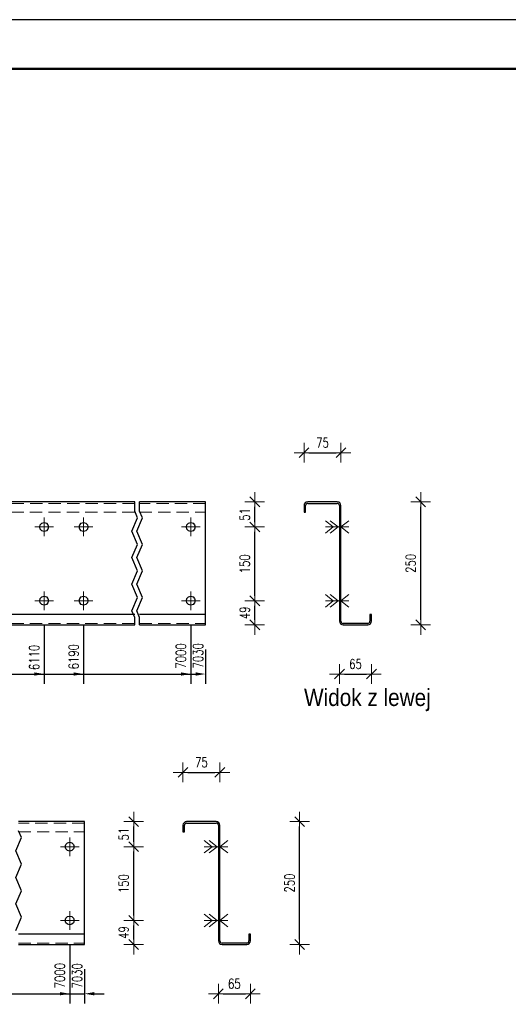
# Model space of a CAD drawing. Header units: millimetres. Extents: x -129 to 775, y 10833 to 11484.
# Tile 37 of 38: x 482 to 582, y 11255 to 11455. Entities that reach past the tile are written whole.
import ezdxf

# ---------------------------------------------------------------- set-up
doc = ezdxf.new("R2010")
doc.units = ezdxf.units.MM
doc.header["$LTSCALE"] = 10
doc.linetypes.add('HIDDEN', pattern=[0.375, 0.25, -0.125])
doc.linetypes.add('MITTE', pattern=[2, 1.25, -0.25, 0.25, -0.25])
doc.layers.get('Defpoints').update_dxf_attribs({"color": 1})
doc.layers.add('_FORMATKA', color=8, linetype='Continuous', plot=False)
for name, color, linetype, lineweight in [('_RAMKA', 7, 'Continuous', 35), ('PS_Bolt', 4, 'Continuous', 13), ('PS_DIM', 4, 'Continuous', 13), ('PS_Hidden', 2, 'HIDDEN', 9), ('PS_Mid', 5, 'MITTE', 15), ('PS_Shape', 161, 'Continuous', 30), ('PS_SOLID', 7, 'Continuous', 30), ('PS_TEXT', 3, 'Continuous', 18)]:
    doc.layers.add(name, color=color, linetype=linetype, lineweight=lineweight)
doc.styles.add('gil', font='txt', dxfattribs={"width": 0.9})
doc.styles.add('simplex', font='simplex.shx', dxfattribs={"width": 0.75})
doc.dimstyles.new('1_10_GŁ_DS1-LS10', dxfattribs={"dimtxt": 2, "dimasz": 2, "dimexe": 2, "dimexo": 5, "dimgap": 1, "dimtad": 1, "dimjust": 4, "dimdec": 0, "dimlfac": 10, "dimtxsty": 'simplex', "dimblk1": 'NONE', "dimsah": 1, "dimcen": 2, "dimclrd": 256, "dimclre": 256, "dimclrt": 3, "dimadec": 1, "dimazin": 0, "dimtfac": 1, "dimtdec": 0, "dimtmove": 2, "dimatfit": 3, "dimfxl": 1, "dimarcsym": 0})
doc.dimstyles.new('1_10_PRZ_DS1-LS10', dxfattribs={"dimtxt": 2, "dimasz": 1, "dimexe": 2, "dimexo": 5, "dimgap": 1, "dimtad": 1, "dimdec": 0, "dimlfac": 10, "dimtxsty": 'simplex', "dimblk": 'dimznak', "dimcen": 2, "dimse1": 1, "dimse2": 1, "dimclrt": 3, "dimadec": 1, "dimazin": 0, "dimtfac": 1, "dimtdec": 0, "dimtix": 1, "dimtmove": 2, "dimatfit": 3, "dimldrblk": 'dim-grot', "dimfxl": 1, "dimarcsym": 0})

# ---------------------------------------------------------------- blocks, each defined once
blk = doc.blocks.new('*D190')
at = {"layer": 'Defpoints', "color": 0, "transparency": 16777216}
for p in [(487.42, 11336.75), (305.82, 11331.85), (487.42, 11321.85)]:
    blk.add_point(p, dxfattribs=at)
at = {"layer": 'PS_DIM', "lineweight": -2, "transparency": 16777216}
for p, q in [((487.42, 11331.75), (487.42, 11319.85)), ((305.82, 11326.85), (305.82, 11319.85)), ((305.82, 11321.85), (485.42, 11321.85))]:
    blk.add_line(p, q, dxfattribs=at)
at = {"layer": 'PS_DIM', "transparency": 16777216}
blk.add_solid([(485.42, 11322.19), (485.42, 11321.52), (487.42, 11321.85)], dxfattribs=at)
at = {"layer": 'PS_DIM', "color": 3, "transparency": 16777216, "insert": (485.4, 11325.23), "char_height": 2, "attachment_point": 5, "rotation": 90, "style": 'simplex'}
blk.add_mtext('6110', dxfattribs=at)
blk = doc.blocks.new('_None')
blk = doc.blocks.new('*D191')
at = {"layer": 'Defpoints', "color": 0, "transparency": 16777216}
for p in [(495.42, 11336.75), (305.82, 11331.85), (495.42, 11321.85)]:
    blk.add_point(p, dxfattribs=at)
at = {"layer": 'PS_DIM', "lineweight": -2, "transparency": 16777216}
for p, q in [((495.42, 11331.75), (495.42, 11319.85)), ((305.82, 11326.85), (305.82, 11319.85)), ((305.82, 11321.85), (493.42, 11321.85))]:
    blk.add_line(p, q, dxfattribs=at)
at = {"layer": 'PS_DIM', "transparency": 16777216}
blk.add_solid([(493.42, 11322.19), (493.42, 11321.52), (495.42, 11321.85)], dxfattribs=at)
at = {"layer": 'PS_DIM', "color": 3, "transparency": 16777216, "insert": (493.4, 11325.37), "char_height": 2, "attachment_point": 5, "rotation": 90, "style": 'simplex'}
blk.add_mtext('6190', dxfattribs=at)
blk = doc.blocks.new('*D192')
at = {"layer": 'Defpoints', "color": 0, "transparency": 16777216}
for p in [(517.22, 11336.75), (305.82, 11331.85), (517.22, 11321.85)]:
    blk.add_point(p, dxfattribs=at)
at = {"layer": 'PS_DIM', "lineweight": -2, "transparency": 16777216}
for p, q in [((517.22, 11331.75), (517.22, 11319.85)), ((305.82, 11326.85), (305.82, 11319.85)), ((305.82, 11321.85), (515.22, 11321.85))]:
    blk.add_line(p, q, dxfattribs=at)
at = {"layer": 'PS_DIM', "transparency": 16777216}
blk.add_solid([(515.22, 11322.19), (515.22, 11321.52), (517.22, 11321.85)], dxfattribs=at)
at = {"layer": 'PS_DIM', "color": 3, "transparency": 16777216, "insert": (515.2, 11325.52), "char_height": 2, "attachment_point": 5, "rotation": 90, "style": 'simplex'}
blk.add_mtext('7000', dxfattribs=at)
blk = doc.blocks.new('*D193')
at = {"layer": 'Defpoints', "color": 0, "transparency": 16777216}
for p in [(305.82, 11331.85), (520.22, 11331.85), (520.22, 11321.85)]:
    blk.add_point(p, dxfattribs=at)
at = {"layer": 'PS_DIM', "lineweight": -2, "transparency": 16777216}
for p, q in [((305.82, 11326.85), (305.82, 11319.85)), ((520.22, 11326.85), (520.22, 11319.85)), ((305.82, 11321.85), (518.22, 11321.85))]:
    blk.add_line(p, q, dxfattribs=at)
at = {"layer": 'PS_DIM', "transparency": 16777216}
blk.add_solid([(518.22, 11322.19), (518.22, 11321.52), (520.22, 11321.85)], dxfattribs=at)
at = {"layer": 'PS_DIM', "color": 3, "transparency": 16777216, "insert": (518.7, 11325.57), "char_height": 2, "attachment_point": 5, "rotation": 90, "style": 'simplex'}
blk.add_mtext('7030', dxfattribs=at)
blk = doc.blocks.new('dimznak')
at = {"color": 0}
for points in [[(-2, 0), (2, 0)], [(0, 2), (0, -2)]]:
    blk.add_lwpolyline(points, dxfattribs=at)
at = {"color": 2}
blk.add_lwpolyline([(1, 1), (-1, -1)], dxfattribs=at)
blk = doc.blocks.new('*D194')
at = {"layer": 'Defpoints', "color": 0, "transparency": 16777216}
for p in [(517.22, 11336.75), (530.22, 11336.75), (517.22, 11331.85)]:
    blk.add_point(p, dxfattribs=at)
at = {"layer": 'PS_DIM', "color": 0, "lineweight": -2, "transparency": 16777216}
blk.add_line((530.22, 11332.85), (530.22, 11335.75), dxfattribs=at)
for p, rotation in [((530.22, 11336.75), 90), ((530.22, 11331.85), 270)]:
    blk.add_blockref('dimznak', p, dxfattribs=dict(at, rotation=rotation))
at = {"layer": 'PS_DIM', "color": 3, "transparency": 16777216, "insert": (528.18, 11334.3), "char_height": 2, "attachment_point": 5, "rotation": 90, "style": 'simplex'}
blk.add_mtext('49', dxfattribs=at)
blk = doc.blocks.new('dim-grot')
blk.add_hatch(color=256).paths.add_polyline_path([(0, 0), (-2, 0.5), (-2, -0.5)])
blk.add_lwpolyline([(0, 0), (-2, 0.5), (-2, -0.5), (0, 0)])
blk = doc.blocks.new('*D195')
at = {"layer": 'Defpoints', "color": 0, "transparency": 16777216}
for p in [(517.22, 11351.75), (530.22, 11351.75), (517.22, 11336.75)]:
    blk.add_point(p, dxfattribs=at)
at = {"layer": 'PS_DIM', "color": 0, "lineweight": -2, "transparency": 16777216}
blk.add_line((530.22, 11337.75), (530.22, 11350.75), dxfattribs=at)
for p, rotation in [((530.22, 11351.75), 90), ((530.22, 11336.75), 270)]:
    blk.add_blockref('dimznak', p, dxfattribs=dict(at, rotation=rotation))
at = {"layer": 'PS_DIM', "color": 3, "transparency": 16777216, "insert": (528.18, 11344.25), "char_height": 2, "attachment_point": 5, "rotation": 90, "style": 'simplex'}
blk.add_mtext('150', dxfattribs=at)
blk = doc.blocks.new('*D196')
at = {"layer": 'Defpoints', "color": 0, "transparency": 16777216}
for p in [(517.22, 11356.85), (530.22, 11356.85), (517.22, 11351.75)]:
    blk.add_point(p, dxfattribs=at)
at = {"layer": 'PS_DIM', "color": 0, "lineweight": -2, "transparency": 16777216}
blk.add_line((530.22, 11352.75), (530.22, 11355.85), dxfattribs=at)
for p, rotation in [((530.22, 11356.85), 90), ((530.22, 11351.75), 270)]:
    blk.add_blockref('dimznak', p, dxfattribs=dict(at, rotation=rotation))
at = {"layer": 'PS_DIM', "color": 3, "transparency": 16777216, "insert": (528.18, 11354.3), "char_height": 2, "attachment_point": 5, "rotation": 90, "style": 'simplex'}
blk.add_mtext('51', dxfattribs=at)
blk = doc.blocks.new('*D197')
at = {"layer": 'Defpoints', "color": 0, "transparency": 16777216}
for p in [(547.42, 11332.93), (553.92, 11333.28), (553.92, 11321.85)]:
    blk.add_point(p, dxfattribs=at)
at = {"layer": 'PS_DIM', "color": 0, "lineweight": -2, "transparency": 16777216}
blk.add_line((548.42, 11321.85), (552.92, 11321.85), dxfattribs=at)
at = {"layer": 'PS_DIM', "color": 0, "lineweight": -2, "transparency": 16777216, "rotation": 180}
blk.add_blockref('dimznak', (547.42, 11321.85), dxfattribs=at)
at = {"layer": 'PS_DIM', "color": 0, "lineweight": -2, "transparency": 16777216}
blk.add_blockref('dimznak', (553.92, 11321.85), dxfattribs=at)
at = {"layer": 'PS_DIM', "color": 3, "transparency": 16777216, "insert": (550.67, 11323.89), "char_height": 2, "attachment_point": 5, "style": 'simplex'}
blk.add_mtext('65', dxfattribs=at)
blk = doc.blocks.new('*D198')
at = {"layer": 'Defpoints', "color": 0, "transparency": 16777216}
for p in [(547.72, 11366.85), (540.22, 11355.67), (547.72, 11355.49)]:
    blk.add_point(p, dxfattribs=at)
at = {"layer": 'PS_DIM', "color": 0, "lineweight": -2, "transparency": 16777216}
blk.add_line((541.22, 11366.85), (546.72, 11366.85), dxfattribs=at)
at = {"layer": 'PS_DIM', "color": 0, "lineweight": -2, "transparency": 16777216, "rotation": 180}
blk.add_blockref('dimznak', (540.22, 11366.85), dxfattribs=at)
at = {"layer": 'PS_DIM', "color": 0, "lineweight": -2, "transparency": 16777216}
blk.add_blockref('dimznak', (547.72, 11366.85), dxfattribs=at)
at = {"layer": 'PS_DIM', "color": 3, "transparency": 16777216, "insert": (543.97, 11368.89), "char_height": 2, "attachment_point": 5, "style": 'simplex'}
blk.add_mtext('75', dxfattribs=at)
blk = doc.blocks.new('*D199')
at = {"layer": 'Defpoints', "color": 0, "transparency": 16777216}
for p in [(553.92, 11356.85), (563.92, 11356.85), (553.92, 11331.85)]:
    blk.add_point(p, dxfattribs=at)
at = {"layer": 'PS_DIM', "color": 0, "lineweight": -2, "transparency": 16777216}
blk.add_line((563.92, 11332.85), (563.92, 11355.85), dxfattribs=at)
for p, rotation in [((563.92, 11356.85), 90), ((563.92, 11331.85), 270)]:
    blk.add_blockref('dimznak', p, dxfattribs=dict(at, rotation=rotation))
at = {"layer": 'PS_DIM', "color": 3, "transparency": 16777216, "insert": (561.88, 11344.35), "char_height": 2, "attachment_point": 5, "rotation": 90, "style": 'simplex'}
blk.add_mtext('250', dxfattribs=at)
blk = doc.blocks.new('*D210')
at = {"layer": 'Defpoints', "color": 0, "transparency": 16777216}
for p in [(492.62, 11271.75), (305.82, 11266.85), (492.62, 11256.85)]:
    blk.add_point(p, dxfattribs=at)
at = {"layer": 'PS_DIM', "lineweight": -2, "transparency": 16777216}
for p, q in [((492.62, 11266.75), (492.62, 11254.85)), ((305.82, 11261.85), (305.82, 11254.85)), ((305.82, 11256.85), (490.62, 11256.85))]:
    blk.add_line(p, q, dxfattribs=at)
at = {"layer": 'PS_DIM', "transparency": 16777216}
blk.add_solid([(490.62, 11257.19), (490.62, 11256.52), (492.62, 11256.85)], dxfattribs=at)
at = {"layer": 'PS_DIM', "color": 3, "transparency": 16777216, "insert": (490.6, 11260.52), "char_height": 2, "attachment_point": 5, "rotation": 90, "style": 'simplex'}
blk.add_mtext('7000', dxfattribs=at)
blk = doc.blocks.new('*D211')
at = {"layer": 'Defpoints', "color": 0, "transparency": 16777216}
for p in [(305.82, 11266.85), (495.62, 11266.85), (495.62, 11256.85)]:
    blk.add_point(p, dxfattribs=at)
at = {"layer": 'PS_DIM', "lineweight": -2, "transparency": 16777216}
for p, q in [((305.82, 11261.85), (305.82, 11254.85)), ((495.62, 11261.85), (495.62, 11254.85)), ((305.82, 11256.85), (303.82, 11256.85)), ((305.82, 11256.85), (495.62, 11256.85)), ((497.62, 11256.85), (499.62, 11256.85))]:
    blk.add_line(p, q, dxfattribs=at)
at = {"layer": 'PS_DIM', "transparency": 16777216}
blk.add_solid([(497.62, 11257.19), (497.62, 11256.52), (495.62, 11256.85)], dxfattribs=at)
at = {"layer": 'PS_DIM', "color": 3, "transparency": 16777216, "insert": (494.12, 11260.49), "char_height": 2, "attachment_point": 5, "rotation": 90, "style": 'simplex'}
blk.add_mtext('7030', dxfattribs=at)
blk = doc.blocks.new('*D212')
at = {"layer": 'Defpoints', "color": 0, "transparency": 16777216}
for p in [(492.62, 11271.75), (505.62, 11271.75), (492.62, 11266.85)]:
    blk.add_point(p, dxfattribs=at)
at = {"layer": 'PS_DIM', "color": 0, "lineweight": -2, "transparency": 16777216}
blk.add_line((505.62, 11267.85), (505.62, 11270.75), dxfattribs=at)
for p, rotation in [((505.62, 11271.75), 90), ((505.62, 11266.85), 270)]:
    blk.add_blockref('dimznak', p, dxfattribs=dict(at, rotation=rotation))
at = {"layer": 'PS_DIM', "color": 3, "transparency": 16777216, "insert": (503.58, 11269.3), "char_height": 2, "attachment_point": 5, "rotation": 90, "style": 'simplex'}
blk.add_mtext('49', dxfattribs=at)
blk = doc.blocks.new('*D213')
at = {"layer": 'Defpoints', "color": 0, "transparency": 16777216}
for p in [(492.62, 11286.75), (505.62, 11286.75), (492.62, 11271.75)]:
    blk.add_point(p, dxfattribs=at)
at = {"layer": 'PS_DIM', "color": 0, "lineweight": -2, "transparency": 16777216}
blk.add_line((505.62, 11272.75), (505.62, 11285.75), dxfattribs=at)
for p, rotation in [((505.62, 11286.75), 90), ((505.62, 11271.75), 270)]:
    blk.add_blockref('dimznak', p, dxfattribs=dict(at, rotation=rotation))
at = {"layer": 'PS_DIM', "color": 3, "transparency": 16777216, "insert": (503.58, 11279.25), "char_height": 2, "attachment_point": 5, "rotation": 90, "style": 'simplex'}
blk.add_mtext('150', dxfattribs=at)
blk = doc.blocks.new('*D214')
at = {"layer": 'Defpoints', "color": 0, "transparency": 16777216}
for p in [(492.62, 11291.85), (505.62, 11291.85), (492.62, 11286.75)]:
    blk.add_point(p, dxfattribs=at)
at = {"layer": 'PS_DIM', "color": 0, "lineweight": -2, "transparency": 16777216}
blk.add_line((505.62, 11287.75), (505.62, 11290.85), dxfattribs=at)
for p, rotation in [((505.62, 11291.85), 90), ((505.62, 11286.75), 270)]:
    blk.add_blockref('dimznak', p, dxfattribs=dict(at, rotation=rotation))
at = {"layer": 'PS_DIM', "color": 3, "transparency": 16777216, "insert": (503.58, 11289.3), "char_height": 2, "attachment_point": 5, "rotation": 90, "style": 'simplex'}
blk.add_mtext('51', dxfattribs=at)
blk = doc.blocks.new('*D215')
at = {"layer": 'Defpoints', "color": 0, "transparency": 16777216}
for p in [(522.82, 11268.25), (529.32, 11268.28), (529.32, 11256.85)]:
    blk.add_point(p, dxfattribs=at)
at = {"layer": 'PS_DIM', "color": 0, "lineweight": -2, "transparency": 16777216}
blk.add_line((523.82, 11256.85), (528.32, 11256.85), dxfattribs=at)
at = {"layer": 'PS_DIM', "color": 0, "lineweight": -2, "transparency": 16777216, "rotation": 180}
blk.add_blockref('dimznak', (522.82, 11256.85), dxfattribs=at)
at = {"layer": 'PS_DIM', "color": 0, "lineweight": -2, "transparency": 16777216}
blk.add_blockref('dimznak', (529.32, 11256.85), dxfattribs=at)
at = {"layer": 'PS_DIM', "color": 3, "transparency": 16777216, "insert": (526.07, 11258.89), "char_height": 2, "attachment_point": 5, "style": 'simplex'}
blk.add_mtext('65', dxfattribs=at)
blk = doc.blocks.new('*D216')
at = {"layer": 'Defpoints', "color": 0, "transparency": 16777216}
for p in [(523.12, 11301.85), (515.62, 11290.43), (523.12, 11290.66)]:
    blk.add_point(p, dxfattribs=at)
at = {"layer": 'PS_DIM', "color": 0, "lineweight": -2, "transparency": 16777216}
blk.add_line((516.62, 11301.85), (522.12, 11301.85), dxfattribs=at)
at = {"layer": 'PS_DIM', "color": 0, "lineweight": -2, "transparency": 16777216, "rotation": 180}
blk.add_blockref('dimznak', (515.62, 11301.85), dxfattribs=at)
at = {"layer": 'PS_DIM', "color": 0, "lineweight": -2, "transparency": 16777216}
blk.add_blockref('dimznak', (523.12, 11301.85), dxfattribs=at)
at = {"layer": 'PS_DIM', "color": 3, "transparency": 16777216, "insert": (519.37, 11303.89), "char_height": 2, "attachment_point": 5, "style": 'simplex'}
blk.add_mtext('75', dxfattribs=at)
blk = doc.blocks.new('*D217')
at = {"layer": 'Defpoints', "color": 0, "transparency": 16777216}
for p in [(529.32, 11291.85), (539.32, 11291.85), (529.32, 11266.85)]:
    blk.add_point(p, dxfattribs=at)
at = {"layer": 'PS_DIM', "color": 0, "lineweight": -2, "transparency": 16777216}
blk.add_line((539.32, 11267.85), (539.32, 11290.85), dxfattribs=at)
for p, rotation in [((539.32, 11291.85), 90), ((539.32, 11266.85), 270)]:
    blk.add_blockref('dimznak', p, dxfattribs=dict(at, rotation=rotation))
at = {"layer": 'PS_DIM', "color": 3, "transparency": 16777216, "insert": (537.28, 11279.35), "char_height": 2, "attachment_point": 5, "rotation": 90, "style": 'simplex'}
blk.add_mtext('250', dxfattribs=at)
blk = doc.blocks.new('*X489')
at = {"color": 1}
for p, q in [((505.82, 11354.99), (505.82, 11356.85)), ((506.82, 11354.99), (506.82, 11356.85)), ((506.4, 11353.64), (505.82, 11354.99)), ((507.4, 11353.64), (506.82, 11354.99)), ((505.25, 11350.93), (506.4, 11353.64)), ((506.25, 11350.93), (507.4, 11353.64)), ((506.4, 11348.22), (505.25, 11350.93)), ((507.4, 11348.22), (506.25, 11350.93)), ((505.25, 11345.51), (506.4, 11348.22)), ((506.25, 11345.51), (507.4, 11348.22)), ((506.4, 11342.8), (505.25, 11345.51)), ((507.4, 11342.8), (506.25, 11345.51)), ((505.25, 11340.1), (506.4, 11342.8)), ((506.25, 11340.1), (507.4, 11342.8)), ((506.4, 11337.39), (505.25, 11340.1)), ((507.4, 11337.39), (506.25, 11340.1)), ((505.25, 11334.68), (506.4, 11337.39)), ((506.25, 11334.68), (507.4, 11337.39)), ((505.82, 11333.32), (505.25, 11334.68)), ((506.82, 11333.32), (506.25, 11334.68)), ((505.82, 11331.85), (505.82, 11333.32)), ((506.82, 11331.85), (506.82, 11333.32))]:
    blk.add_line(p, q, dxfattribs=at)
at = {"layer": 'PS_Hidden', "color": 2, "linetype": 'HIDDEN'}
for p, q in [((505.82, 11356.55), (477.02, 11356.55)), ((520.22, 11356.55), (506.82, 11356.55)), ((477.02, 11354.75), (505.82, 11354.75)), ((506.82, 11354.75), (520.22, 11354.75)), ((477.02, 11332.15), (505.82, 11332.15)), ((506.82, 11332.15), (520.22, 11332.15))]:
    blk.add_line(p, q, dxfattribs=at)
at = {"layer": 'PS_Mid', "color": 5, "linetype": 'MITTE'}
for p, q in [((487.42, 11353.65), (487.42, 11349.85)), ((495.42, 11353.65), (495.42, 11349.85)), ((517.22, 11353.65), (517.22, 11349.85)), ((489.32, 11351.75), (485.52, 11351.75)), ((497.32, 11351.75), (493.52, 11351.75)), ((519.12, 11351.75), (515.32, 11351.75)), ((487.42, 11338.65), (487.42, 11334.85)), ((495.42, 11338.65), (495.42, 11334.85)), ((517.22, 11338.65), (517.22, 11334.85)), ((489.32, 11336.75), (485.52, 11336.75)), ((497.32, 11336.75), (493.52, 11336.75)), ((519.12, 11336.75), (515.32, 11336.75))]:
    blk.add_line(p, q, dxfattribs=at)
at = {"layer": 'PS_SOLID', "color": 7, "linetype": 'Continuous'}
for p, q in [((487.42, 11356.85), (477.02, 11356.85)), ((495.42, 11356.85), (487.42, 11356.85)), ((505.82, 11356.85), (495.42, 11356.85)), ((517.22, 11356.85), (506.82, 11356.85)), ((520.22, 11356.85), (517.22, 11356.85)), ((520.22, 11333.95), (520.22, 11356.85)), ((486.64, 11352.2), (486.97, 11352.53)), ((486.97, 11352.53), (487.42, 11352.65)), ((487.42, 11352.65), (487.87, 11352.53)), ((487.87, 11352.53), (488.2, 11352.2)), ((494.64, 11352.2), (494.97, 11352.53)), ((494.97, 11352.53), (495.42, 11352.65)), ((495.42, 11352.65), (495.87, 11352.53)), ((495.87, 11352.53), (496.2, 11352.2)), ((516.44, 11352.2), (516.77, 11352.53)), ((516.77, 11352.53), (517.22, 11352.65)), ((517.22, 11352.65), (517.67, 11352.53)), ((517.67, 11352.53), (518, 11352.2)), ((486.52, 11351.75), (486.64, 11352.2)), ((486.64, 11351.3), (486.52, 11351.75)), ((486.97, 11350.97), (486.64, 11351.3)), ((487.42, 11350.85), (486.97, 11350.97)), ((487.87, 11350.97), (487.42, 11350.85)), ((488.2, 11351.3), (487.87, 11350.97)), ((488.2, 11352.2), (488.32, 11351.75)), ((488.32, 11351.75), (488.2, 11351.3)), ((494.52, 11351.75), (494.64, 11352.2)), ((494.64, 11351.3), (494.52, 11351.75)), ((494.97, 11350.97), (494.64, 11351.3)), ((495.42, 11350.85), (494.97, 11350.97)), ((495.87, 11350.97), (495.42, 11350.85)), ((496.2, 11351.3), (495.87, 11350.97)), ((496.2, 11352.2), (496.32, 11351.75)), ((496.32, 11351.75), (496.2, 11351.3)), ((516.32, 11351.75), (516.44, 11352.2)), ((516.44, 11351.3), (516.32, 11351.75)), ((516.77, 11350.97), (516.44, 11351.3)), ((517.22, 11350.85), (516.77, 11350.97)), ((517.67, 11350.97), (517.22, 11350.85)), ((518, 11351.3), (517.67, 11350.97)), ((518, 11352.2), (518.12, 11351.75)), ((518.12, 11351.75), (518, 11351.3)), ((486.52, 11336.75), (486.64, 11337.2)), ((486.64, 11336.3), (486.52, 11336.75)), ((486.64, 11337.2), (486.97, 11337.53)), ((486.97, 11337.53), (487.42, 11337.65)), ((487.42, 11337.65), (487.87, 11337.53)), ((487.87, 11337.53), (488.2, 11337.2)), ((488.2, 11337.2), (488.32, 11336.75)), ((488.32, 11336.75), (488.2, 11336.3)), ((494.52, 11336.75), (494.64, 11337.2)), ((494.64, 11336.3), (494.52, 11336.75)), ((494.64, 11337.2), (494.97, 11337.53)), ((494.97, 11337.53), (495.42, 11337.65)), ((495.42, 11337.65), (495.87, 11337.53)), ((495.87, 11337.53), (496.2, 11337.2)), ((496.2, 11337.2), (496.32, 11336.75)), ((496.32, 11336.75), (496.2, 11336.3)), ((516.32, 11336.75), (516.44, 11337.2)), ((516.44, 11336.3), (516.32, 11336.75)), ((516.44, 11337.2), (516.77, 11337.53)), ((516.77, 11337.53), (517.22, 11337.65)), ((517.22, 11337.65), (517.67, 11337.53)), ((517.67, 11337.53), (518, 11337.2)), ((518, 11337.2), (518.12, 11336.75)), ((518.12, 11336.75), (518, 11336.3)), ((486.97, 11335.97), (486.64, 11336.3)), ((487.42, 11335.85), (486.97, 11335.97)), ((487.87, 11335.97), (487.42, 11335.85)), ((488.2, 11336.3), (487.87, 11335.97)), ((494.97, 11335.97), (494.64, 11336.3)), ((495.42, 11335.85), (494.97, 11335.97)), ((495.87, 11335.97), (495.42, 11335.85)), ((496.2, 11336.3), (495.87, 11335.97)), ((516.77, 11335.97), (516.44, 11336.3)), ((517.22, 11335.85), (516.77, 11335.97)), ((517.67, 11335.97), (517.22, 11335.85)), ((518, 11336.3), (517.67, 11335.97)), ((505.82, 11333.95), (477.02, 11333.95)), ((520.22, 11333.95), (506.82, 11333.95)), ((520.22, 11331.85), (520.22, 11333.95)), ((477.02, 11331.85), (505.82, 11331.85)), ((506.82, 11331.85), (520.22, 11331.85))]:
    blk.add_line(p, q, dxfattribs=at)
blk = doc.blocks.new('*X490')
at = {"color": 3, "linetype": 'Continuous'}
blk.add_line((517.22, 11351.75), (517.22, 11351.75), dxfattribs=at)
blk.add_line((517.22, 11351.75), (517.22, 11351.75), dxfattribs=at)
blk.add_line((517.22, 11351.75), (517.22, 11351.75), dxfattribs=at)
blk.add_line((517.22, 11351.75), (517.22, 11351.75), dxfattribs=at)
blk.add_line((517.22, 11351.75), (517.22, 11351.75), dxfattribs=at)
blk = doc.blocks.new('*X496')
at = {"color": 3, "linetype": 'Continuous'}
blk.add_line((517.22, 11336.75), (517.22, 11336.75), dxfattribs=at)
blk.add_line((517.22, 11336.75), (517.22, 11336.75), dxfattribs=at)
blk.add_line((517.22, 11336.75), (517.22, 11336.75), dxfattribs=at)
blk.add_line((517.22, 11336.75), (517.22, 11336.75), dxfattribs=at)
blk.add_line((517.22, 11336.75), (517.22, 11336.75), dxfattribs=at)
blk = doc.blocks.new('*X498')
at = {"color": 3, "linetype": 'Continuous'}
for p, q in [((544.55, 11338.03), (546.15, 11336.75)), ((546.15, 11336.75), (544.55, 11335.47)), ((549.32, 11336.75), (544.55, 11336.75)), ((549.32, 11338.03), (547.72, 11336.75)), ((547.72, 11336.75), (549.32, 11335.47))]:
    blk.add_line(p, q, dxfattribs=at)
blk = doc.blocks.new('*X499')
at = {"layer": 'PS_Hidden', "color": 2, "linetype": 'HIDDEN'}
for p, q in [((547.72, 11352.65), (547.42, 11352.65)), ((547.42, 11350.85), (547.72, 11350.85)), ((547.72, 11337.65), (547.42, 11337.65)), ((547.42, 11335.85), (547.72, 11335.85))]:
    blk.add_line(p, q, dxfattribs=at)
at = {"layer": 'PS_SOLID', "color": 7, "linetype": 'Continuous'}
for p, q in [((546.97, 11356.85), (540.97, 11356.85)), ((540.97, 11356.55), (546.97, 11356.55)), ((540.22, 11356.1), (540.22, 11354.75)), ((540.22, 11354.75), (540.52, 11354.75)), ((540.52, 11354.75), (540.52, 11356.1)), ((547.42, 11356.1), (547.42, 11332.6)), ((547.72, 11351.75), (547.72, 11356.1)), ((547.72, 11336.75), (547.72, 11351.75)), ((547.72, 11332.6), (547.72, 11336.75)), ((553.92, 11333.95), (553.62, 11333.95)), ((553.62, 11333.95), (553.62, 11332.6)), ((553.92, 11332.6), (553.92, 11333.95)), ((553.17, 11332.15), (548.17, 11332.15)), ((548.17, 11331.85), (553.17, 11331.85))]:
    blk.add_line(p, q, dxfattribs=at)
at = {"layer": 'PS_SOLID'}
for centre, radius, start, end in [((540.97, 11356.1), 0.75, 90, 180), ((540.97, 11356.1), 0.45, 90, 180), ((546.97, 11356.1), 0.75, 360, 90), ((546.97, 11356.1), 0.45, 360, 90), ((548.17, 11332.6), 0.75, 180, 270), ((548.17, 11332.6), 0.45, 180, 270), ((553.17, 11332.6), 0.45, 270, 0), ((553.17, 11332.6), 0.75, 270, 0)]:
    blk.add_arc(centre, radius, start, end, dxfattribs=at)
blk = doc.blocks.new('*X500')
at = {"color": 3, "linetype": 'Continuous'}
for p, q in [((545.55, 11353.03), (547.15, 11351.75)), ((549.32, 11353.03), (547.72, 11351.75)), ((547.15, 11351.75), (545.55, 11350.47)), ((549.32, 11351.75), (545.55, 11351.75)), ((547.72, 11351.75), (549.32, 11350.47))]:
    blk.add_line(p, q, dxfattribs=at)
blk = doc.blocks.new('*X501')
at = {"color": 3, "linetype": 'Continuous'}
for p, q in [((544.55, 11338.03), (546.15, 11336.75)), ((546.15, 11336.75), (544.55, 11335.47)), ((549.32, 11336.75), (544.55, 11336.75)), ((549.32, 11338.03), (547.72, 11336.75)), ((547.72, 11336.75), (549.32, 11335.47))]:
    blk.add_line(p, q, dxfattribs=at)
blk = doc.blocks.new('*X502')
at = {"color": 3, "linetype": 'Continuous'}
for p, q in [((545.55, 11338.03), (547.15, 11336.75)), ((547.15, 11336.75), (545.55, 11335.47)), ((549.32, 11336.75), (545.55, 11336.75)), ((549.32, 11338.03), (547.72, 11336.75)), ((547.72, 11336.75), (549.32, 11335.47))]:
    blk.add_line(p, q, dxfattribs=at)
blk = doc.blocks.new('*X503')
at = {"color": 3, "linetype": 'Continuous'}
for p, q in [((545.55, 11353.03), (547.15, 11351.75)), ((549.32, 11353.03), (547.72, 11351.75)), ((547.15, 11351.75), (545.55, 11350.47)), ((549.32, 11351.75), (545.55, 11351.75)), ((547.72, 11351.75), (549.32, 11350.47))]:
    blk.add_line(p, q, dxfattribs=at)
blk = doc.blocks.new('*X504')
at = {"color": 3, "linetype": 'Continuous'}
for p, q in [((544.55, 11353.03), (546.15, 11351.75)), ((549.32, 11353.03), (547.72, 11351.75)), ((546.15, 11351.75), (544.55, 11350.47)), ((549.32, 11351.75), (544.55, 11351.75)), ((547.72, 11351.75), (549.32, 11350.47))]:
    blk.add_line(p, q, dxfattribs=at)
blk = doc.blocks.new('*X505')
at = {"color": 3, "linetype": 'Continuous'}
for p, q in [((544.55, 11353.03), (546.15, 11351.75)), ((549.32, 11353.03), (547.72, 11351.75)), ((546.15, 11351.75), (544.55, 11350.47)), ((549.32, 11351.75), (544.55, 11351.75)), ((547.72, 11351.75), (549.32, 11350.47))]:
    blk.add_line(p, q, dxfattribs=at)
blk = doc.blocks.new('*X506')
at = {"color": 3, "linetype": 'Continuous'}
for p, q in [((545.55, 11338.03), (547.15, 11336.75)), ((547.15, 11336.75), (545.55, 11335.47)), ((549.32, 11336.75), (545.55, 11336.75)), ((549.32, 11338.03), (547.72, 11336.75)), ((547.72, 11336.75), (549.32, 11335.47))]:
    blk.add_line(p, q, dxfattribs=at)
blk = doc.blocks.new('*X507')
at = {"color": 3, "style": 'gil', "width": 0.9}
blk.add_text('Widok z lewej', height=3.5, dxfattribs=at).set_placement((540.22, 11315.35))
blk = doc.blocks.new('*X508')
at = {"color": 3, "linetype": 'Continuous'}
blk.add_line((492.62, 11286.75), (492.62, 11286.75), dxfattribs=at)
blk.add_line((492.62, 11286.75), (492.62, 11286.75), dxfattribs=at)
blk.add_line((492.62, 11286.75), (492.62, 11286.75), dxfattribs=at)
blk.add_line((492.62, 11286.75), (492.62, 11286.75), dxfattribs=at)
blk.add_line((492.62, 11286.75), (492.62, 11286.75), dxfattribs=at)
blk = doc.blocks.new('*X512')
at = {"color": 1}
for p, q in [((481.65, 11285.93), (482.8, 11288.64)), ((482.8, 11288.64), (482.22, 11289.99)), ((482.8, 11283.22), (481.65, 11285.93)), ((481.65, 11280.51), (482.8, 11283.22)), ((482.8, 11277.8), (481.65, 11280.51)), ((481.65, 11275.1), (482.8, 11277.8)), ((482.8, 11272.39), (481.65, 11275.1)), ((481.65, 11269.68), (482.8, 11272.39))]:
    blk.add_line(p, q, dxfattribs=at)
at = {"layer": 'PS_Hidden', "color": 2, "linetype": 'HIDDEN'}
for p, q in [((495.62, 11291.55), (482.22, 11291.55)), ((482.22, 11289.75), (495.62, 11289.75)), ((482.22, 11267.15), (495.62, 11267.15))]:
    blk.add_line(p, q, dxfattribs=at)
at = {"layer": 'PS_Mid', "color": 5, "linetype": 'MITTE'}
for p, q in [((492.62, 11288.65), (492.62, 11284.85)), ((494.52, 11286.75), (490.72, 11286.75)), ((492.62, 11273.65), (492.62, 11269.85)), ((494.52, 11271.75), (490.72, 11271.75))]:
    blk.add_line(p, q, dxfattribs=at)
at = {"layer": 'PS_SOLID', "color": 7, "linetype": 'Continuous'}
for p, q in [((492.62, 11291.85), (482.22, 11291.85)), ((495.62, 11291.85), (492.62, 11291.85)), ((495.62, 11268.95), (495.62, 11291.85)), ((491.72, 11286.75), (491.84, 11287.2)), ((491.84, 11286.3), (491.72, 11286.75)), ((491.84, 11287.2), (492.17, 11287.53)), ((492.17, 11285.97), (491.84, 11286.3)), ((492.17, 11287.53), (492.62, 11287.65)), ((492.62, 11287.65), (493.07, 11287.53)), ((493.07, 11287.53), (493.4, 11287.2)), ((493.4, 11286.3), (493.07, 11285.97)), ((493.4, 11287.2), (493.52, 11286.75)), ((493.52, 11286.75), (493.4, 11286.3)), ((492.62, 11285.85), (492.17, 11285.97)), ((493.07, 11285.97), (492.62, 11285.85)), ((491.84, 11272.2), (492.17, 11272.53)), ((492.17, 11272.53), (492.62, 11272.65)), ((492.62, 11272.65), (493.07, 11272.53)), ((493.07, 11272.53), (493.4, 11272.2)), ((491.72, 11271.75), (491.84, 11272.2)), ((491.84, 11271.3), (491.72, 11271.75)), ((492.17, 11270.97), (491.84, 11271.3)), ((492.62, 11270.85), (492.17, 11270.97)), ((493.07, 11270.97), (492.62, 11270.85)), ((493.4, 11271.3), (493.07, 11270.97)), ((493.4, 11272.2), (493.52, 11271.75)), ((493.52, 11271.75), (493.4, 11271.3)), ((495.62, 11268.95), (482.22, 11268.95)), ((495.62, 11266.85), (495.62, 11268.95)), ((482.22, 11266.85), (495.62, 11266.85))]:
    blk.add_line(p, q, dxfattribs=at)
blk = doc.blocks.new('*X515')
at = {"color": 3, "linetype": 'Continuous'}
blk.add_line((492.62, 11271.75), (492.62, 11271.75), dxfattribs=at)
blk.add_line((492.62, 11271.75), (492.62, 11271.75), dxfattribs=at)
blk.add_line((492.62, 11271.75), (492.62, 11271.75), dxfattribs=at)
blk.add_line((492.62, 11271.75), (492.62, 11271.75), dxfattribs=at)
blk.add_line((492.62, 11271.75), (492.62, 11271.75), dxfattribs=at)
blk = doc.blocks.new('*X518')
at = {"color": 3, "linetype": 'Continuous'}
for p, q in [((520.95, 11288.03), (522.55, 11286.75)), ((522.55, 11286.75), (520.95, 11285.47)), ((524.72, 11286.75), (520.95, 11286.75)), ((524.72, 11288.03), (523.12, 11286.75)), ((523.12, 11286.75), (524.72, 11285.47))]:
    blk.add_line(p, q, dxfattribs=at)
blk = doc.blocks.new('*X519')
at = {"color": 3, "linetype": 'Continuous'}
for p, q in [((520.95, 11273.03), (522.55, 11271.75)), ((524.72, 11273.03), (523.12, 11271.75)), ((522.55, 11271.75), (520.95, 11270.47)), ((524.72, 11271.75), (520.95, 11271.75)), ((523.12, 11271.75), (524.72, 11270.47))]:
    blk.add_line(p, q, dxfattribs=at)
blk = doc.blocks.new('*X520')
at = {"color": 3, "linetype": 'Continuous'}
for p, q in [((519.95, 11273.03), (521.55, 11271.75)), ((524.72, 11273.03), (523.12, 11271.75)), ((521.55, 11271.75), (519.95, 11270.47)), ((524.72, 11271.75), (519.95, 11271.75)), ((523.12, 11271.75), (524.72, 11270.47))]:
    blk.add_line(p, q, dxfattribs=at)
blk = doc.blocks.new('*X521')
at = {"color": 3, "linetype": 'Continuous'}
for p, q in [((520.95, 11288.03), (522.55, 11286.75)), ((522.55, 11286.75), (520.95, 11285.47)), ((524.72, 11286.75), (520.95, 11286.75)), ((524.72, 11288.03), (523.12, 11286.75)), ((523.12, 11286.75), (524.72, 11285.47))]:
    blk.add_line(p, q, dxfattribs=at)
blk = doc.blocks.new('*X522')
at = {"layer": 'PS_Hidden', "color": 2, "linetype": 'HIDDEN'}
for p, q in [((523.12, 11287.65), (522.82, 11287.65)), ((522.82, 11285.85), (523.12, 11285.85)), ((523.12, 11272.65), (522.82, 11272.65)), ((522.82, 11270.85), (523.12, 11270.85))]:
    blk.add_line(p, q, dxfattribs=at)
at = {"layer": 'PS_SOLID', "color": 7, "linetype": 'Continuous'}
for p, q in [((515.62, 11291.1), (515.62, 11289.75)), ((515.92, 11289.75), (515.92, 11291.1)), ((522.37, 11291.85), (516.37, 11291.85)), ((516.37, 11291.55), (522.37, 11291.55)), ((522.82, 11291.1), (522.82, 11267.6)), ((523.12, 11286.75), (523.12, 11291.1)), ((515.62, 11289.75), (515.92, 11289.75)), ((523.12, 11271.75), (523.12, 11286.75)), ((523.12, 11267.6), (523.12, 11271.75)), ((529.32, 11268.95), (529.02, 11268.95)), ((529.02, 11268.95), (529.02, 11267.6)), ((529.32, 11267.6), (529.32, 11268.95)), ((528.57, 11267.15), (523.57, 11267.15)), ((523.57, 11266.85), (528.57, 11266.85))]:
    blk.add_line(p, q, dxfattribs=at)
at = {"layer": 'PS_SOLID'}
for centre, radius, start, end in [((516.37, 11291.1), 0.75, 90, 180), ((516.37, 11291.1), 0.45, 90, 180), ((522.37, 11291.1), 0.75, 360, 90), ((522.37, 11291.1), 0.45, 360, 90), ((523.57, 11267.6), 0.75, 180, 270), ((523.57, 11267.6), 0.45, 180, 270), ((528.57, 11267.6), 0.45, 270, 0), ((528.57, 11267.6), 0.75, 270, 0)]:
    blk.add_arc(centre, radius, start, end, dxfattribs=at)
blk = doc.blocks.new('*X523')
at = {"color": 3, "linetype": 'Continuous'}
for p, q in [((519.95, 11288.03), (521.55, 11286.75)), ((521.55, 11286.75), (519.95, 11285.47)), ((524.72, 11286.75), (519.95, 11286.75)), ((524.72, 11288.03), (523.12, 11286.75)), ((523.12, 11286.75), (524.72, 11285.47))]:
    blk.add_line(p, q, dxfattribs=at)
blk = doc.blocks.new('*X524')
at = {"color": 3, "linetype": 'Continuous'}
for p, q in [((519.95, 11288.03), (521.55, 11286.75)), ((521.55, 11286.75), (519.95, 11285.47)), ((524.72, 11286.75), (519.95, 11286.75)), ((524.72, 11288.03), (523.12, 11286.75)), ((523.12, 11286.75), (524.72, 11285.47))]:
    blk.add_line(p, q, dxfattribs=at)
blk = doc.blocks.new('*X525')
at = {"color": 3, "linetype": 'Continuous'}
for p, q in [((520.95, 11273.03), (522.55, 11271.75)), ((524.72, 11273.03), (523.12, 11271.75)), ((522.55, 11271.75), (520.95, 11270.47)), ((524.72, 11271.75), (520.95, 11271.75)), ((523.12, 11271.75), (524.72, 11270.47))]:
    blk.add_line(p, q, dxfattribs=at)
blk = doc.blocks.new('*X526')
at = {"color": 3, "linetype": 'Continuous'}
for p, q in [((519.95, 11273.03), (521.55, 11271.75)), ((524.72, 11273.03), (523.12, 11271.75)), ((521.55, 11271.75), (519.95, 11270.47)), ((524.72, 11271.75), (519.95, 11271.75)), ((523.12, 11271.75), (524.72, 11270.47))]:
    blk.add_line(p, q, dxfattribs=at)

msp = doc.modelspace()

# ---------------------------------------------------------------- linework, layer by layer
at = {"layer": '_FORMATKA', "lineweight": -3}
msp.add_lwpolyline([(-127.13, 10860.89), (772.87, 10860.89), (772.87, 11454.89), (-127.13, 11454.89)], close=True, dxfattribs=at)
at = {"layer": '_RAMKA', "lineweight": -3, "const_width": 0.5}
msp.add_lwpolyline([(-97.13, 10870.89), (762.87, 10870.89), (762.87, 11444.89), (-97.13, 11444.89)], close=True, dxfattribs=at)

# ---------------------------------------------------------------- block references
at = {"layer": 'PS_Bolt', "color": 3}
for name in ['*X504', '*X505', '*X500', '*X503', '*X490', '*X496', '*X498', '*X501', '*X502', '*X506', '*X508', '*X523', '*X524', '*X518', '*X521', '*X520', '*X526', '*X519', '*X525', '*X515']:
    msp.add_blockref(name, (0, 0), dxfattribs=at)
at = {"layer": 'PS_Shape', "color": 2}
for name in ['*X489', '*X499', '*X512', '*X522']:
    msp.add_blockref(name, (0, 0), dxfattribs=at)
at = {"layer": 'PS_TEXT'}
msp.add_blockref('*X507', (0, 0), dxfattribs=at)

# ---------------------------------------------------------------- dimensions: what is measured, and where the dimension line sits
at = {"layer": 'PS_DIM'}
for base, p1, p2, picture, middle in [((547.72, 11366.85), (540.22, 11355.67), (547.72, 11355.49), '*D198', (543.97, 11368.89)), ((553.92, 11321.85), (547.42, 11332.93), (553.92, 11333.28), '*D197', (550.67, 11323.89)), ((523.12, 11301.85), (515.62, 11290.43), (523.12, 11290.66), '*D216', (519.37, 11303.89)), ((529.32, 11256.85), (522.82, 11268.25), (529.32, 11268.28), '*D215', (526.07, 11258.89))]:
    dim = msp.add_linear_dim(base=base, p1=p1, p2=p2, dimstyle='1_10_PRZ_DS1-LS10', dxfattribs=at)
    dim.commit()
    dim.dimension.update_dxf_attribs({"geometry": picture, "text_midpoint": middle, "dimtype": 128})
for base, p1, p2, picture, middle in [((530.22, 11356.85), (517.22, 11351.75), (517.22, 11356.85), '*D196', (528.18, 11354.3)), ((563.92, 11356.85), (553.92, 11331.85), (553.92, 11356.85), '*D199', (561.88, 11344.35)), ((530.22, 11351.75), (517.22, 11336.75), (517.22, 11351.75), '*D195', (528.18, 11344.25)), ((530.22, 11336.75), (517.22, 11331.85), (517.22, 11336.75), '*D194', (528.18, 11334.3)), ((505.62, 11291.85), (492.62, 11286.75), (492.62, 11291.85), '*D214', (503.58, 11289.3)), ((539.32, 11291.85), (529.32, 11266.85), (529.32, 11291.85), '*D217', (537.28, 11279.35)), ((505.62, 11286.75), (492.62, 11271.75), (492.62, 11286.75), '*D213', (503.58, 11279.25)), ((505.62, 11271.75), (492.62, 11266.85), (492.62, 11271.75), '*D212', (503.58, 11269.3))]:
    dim = msp.add_linear_dim(base=base, p1=p1, p2=p2, angle=90, dimstyle='1_10_PRZ_DS1-LS10', dxfattribs=at)
    dim.commit()
    dim.dimension.update_dxf_attribs({"geometry": picture, "text_midpoint": middle, "dimtype": 128})
for base, p1, p2, text, picture, middle in [((487.42, 11321.85), (305.82, 11331.85), (487.42, 11336.75), '6110', '*D190', (485.4, 11325.23)), ((495.42, 11321.85), (305.82, 11331.85), (495.42, 11336.75), '6190', '*D191', (493.4, 11325.37)), ((517.22, 11321.85), (305.82, 11331.85), (517.22, 11336.75), '7000', '*D192', (515.2, 11325.52)), ((520.22, 11321.85), (305.82, 11331.85), (520.22, 11331.85), '7030', '*D193', (518.7, 11325.57)), ((492.62, 11256.85), (305.82, 11266.85), (492.62, 11271.75), '7000', '*D210', (490.6, 11260.52)), ((495.62, 11256.85), (305.82, 11266.85), (495.62, 11266.85), '7030', '*D211', (494.12, 11260.49))]:
    dim = msp.add_linear_dim(base=base, p1=p1, p2=p2, text=text, dimstyle='1_10_GŁ_DS1-LS10', dxfattribs=at)
    dim.commit()
    dim.dimension.update_dxf_attribs({"geometry": picture, "text_midpoint": middle, "dimtype": 128, "text_rotation": 90})

doc.saveas('drawing.dxf')
